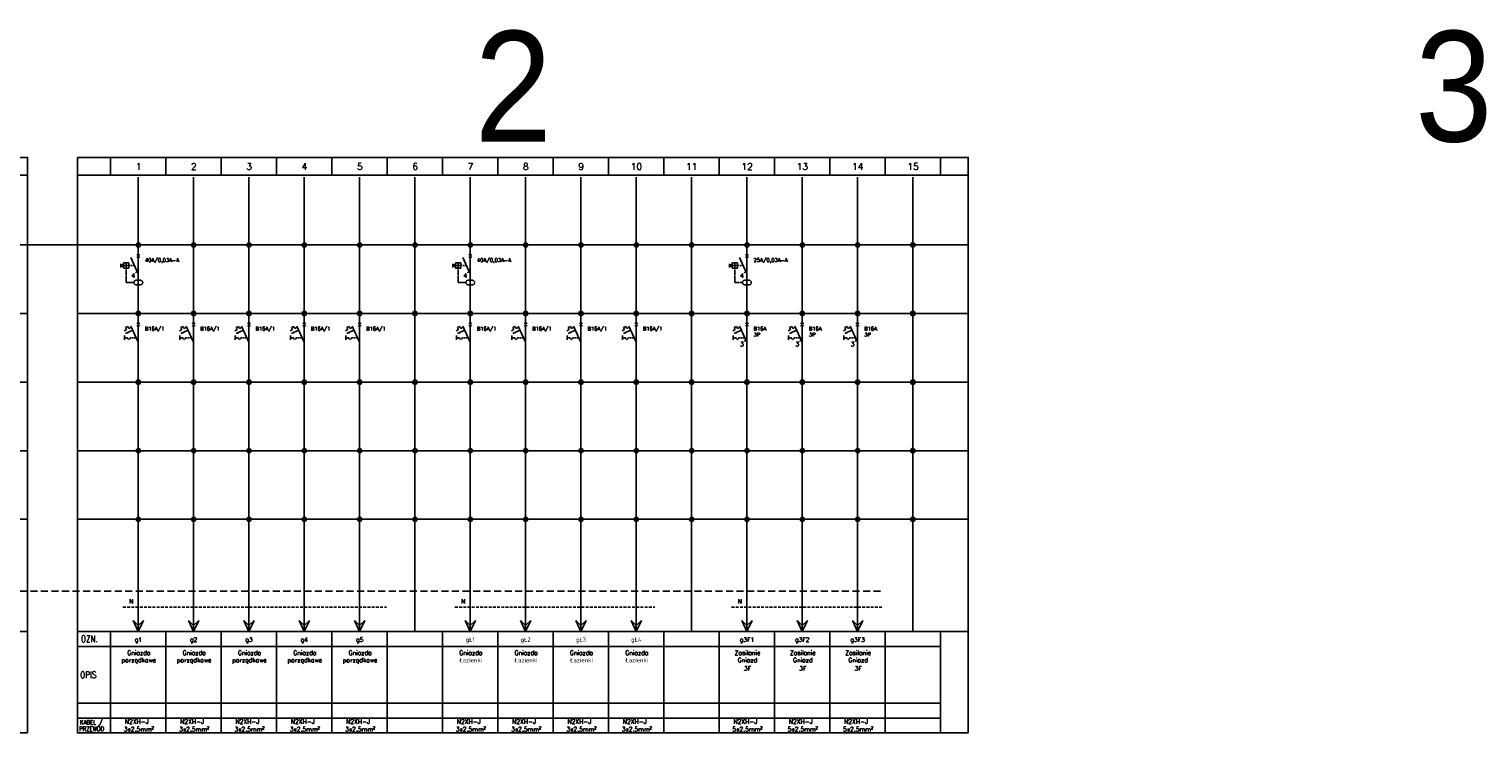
# Model space of a CAD drawing. Extents: x -286 to 6751, y -6190 to 318.
# Tile 2 of 7: x 403 to 1060, y 0 to 318. Entities that reach past the tile are written whole.
import ezdxf
from ezdxf.enums import TextEntityAlignment as Align

# ---------------------------------------------------------------- set-up
doc = ezdxf.new("R2010")
doc.units = 0
doc.linetypes.add('HIDDEN', pattern=[9.525, 6.35, -3.175])
doc.layers.get('defpoints').update_dxf_attribs({"color": 8})
for name, color, linetype in [('_HRS_E_Opis', 2, 'Continuous'), ('_HRS_E_Schematy', 2, 'Continuous'), ('_HRS_E_Tabelka', 10, 'Continuous'), ('schrack-additional', 7, 'Continuous'), ('schrack-descr', 7, 'Continuous'), ('SCHRACK_S', 1, 'Continuous')]:
    doc.layers.add(name, color=color, linetype=linetype)
doc.styles.add('_HRS_ARIAL', font='arial.ttf', dxfattribs={"width": 0.9})
doc.styles.add('_HRS_E_Styl_Standard', font='romans.shx')
doc.styles.get("Standard").update_dxf_attribs({"font": 'romans.shx'})
doc.styles.add('styl', font='romans.shx')

# ---------------------------------------------------------------- blocks, each defined once
blk = doc.blocks.new('szab')
for p, q in [((-190, 92.64), (-190, -59.54)), ((-162.5, 92.64), (-162.5, 62.04)), ((-137.5, 92.64), (-137.5, 62.04)), ((-112.5, 92.64), (-112.5, 62.04)), ((-87.5, 92.64), (-87.5, 62.04)), ((-62.5, 92.64), (-62.5, 62.04)), ((-37.5, 92.64), (-37.5, 62.04)), ((-12.5, 92.64), (-12.5, 62.04)), ((12.5, 92.64), (12.5, 62.04)), ((37.5, 92.64), (37.5, 62.04)), ((62.5, 92.64), (62.5, 62.04)), ((87.5, 92.64), (87.5, 62.04)), ((112.5, 92.64), (112.5, 62.04)), ((137.5, 92.64), (137.5, 62.04)), ((162.5, 92.64), (162.5, 62.04)), ((187.5, 92.64), (187.5, 62.04)), ((212.5, 92.64), (212.5, -59.54)), ((-162.5, 62.04), (-190, 62.04)), ((-137.5, 62.04), (-162.5, 62.04)), ((-162.5, 62.04), (-162.5, 31.02)), ((-112.5, 62.04), (-137.5, 62.04)), ((-137.5, 62.04), (-137.5, 31.02)), ((-87.5, 62.04), (-112.5, 62.04)), ((-112.5, 62.04), (-112.5, 31.02)), ((-62.5, 62.04), (-87.5, 62.04)), ((-87.5, 62.04), (-87.5, 31.02)), ((-37.5, 62.04), (-62.5, 62.04)), ((-62.5, 62.04), (-62.5, 31.02)), ((-12.5, 62.04), (-37.5, 62.04)), ((-37.5, 62.04), (-37.5, 31.02)), ((12.5, 62.04), (-12.5, 62.04)), ((-12.5, 62.04), (-12.5, 31.02)), ((37.5, 62.04), (12.5, 62.04)), ((12.5, 62.04), (12.5, 31.02)), ((37.5, 62.04), (37.5, 31.02)), ((62.5, 62.04), (37.5, 62.04)), ((87.5, 62.04), (62.5, 62.04)), ((62.5, 62.04), (62.5, 31.02)), ((112.5, 62.04), (87.5, 62.04)), ((87.5, 62.04), (87.5, 31.02)), ((137.5, 62.04), (112.5, 62.04)), ((112.5, 62.04), (112.5, 31.02)), ((162.5, 62.04), (137.5, 62.04)), ((137.5, 62.04), (137.5, 31.02)), ((187.5, 62.04), (162.5, 62.04)), ((162.5, 62.04), (162.5, 31.02)), ((187.5, 62.04), (187.5, 31.02)), ((212.5, 62.04), (187.5, 62.04)), ((-190, 38.52), (-190, -112.79)), ((212.5, 38.52), (212.5, -112.79)), ((-162.5, 31.02), (-190, 31.02)), ((-162.5, 31.02), (-162.5, 0)), ((-137.5, 31.02), (-162.5, 31.02)), ((-137.5, 31.02), (-137.5, 0)), ((-112.5, 31.02), (-137.5, 31.02)), ((-112.5, 31.02), (-112.5, 0)), ((-87.5, 31.02), (-112.5, 31.02)), ((-87.5, 31.02), (-87.5, 0)), ((-62.5, 31.02), (-87.5, 31.02)), ((-62.5, 31.02), (-62.5, 0)), ((-37.5, 31.02), (-62.5, 31.02)), ((-37.5, 31.02), (-37.5, 0)), ((-12.5, 31.02), (-37.5, 31.02)), ((-12.5, 31.02), (-12.5, 0)), ((12.5, 31.02), (-12.5, 31.02)), ((12.5, 31.02), (12.5, 0)), ((37.5, 31.02), (12.5, 31.02)), ((37.5, 31.02), (37.5, 0)), ((62.5, 31.02), (37.5, 31.02)), ((62.5, 31.02), (62.5, 0)), ((87.5, 31.02), (62.5, 31.02)), ((87.5, 31.02), (87.5, 0)), ((112.5, 31.02), (87.5, 31.02)), ((137.5, 31.02), (112.5, 31.02)), ((112.5, 31.02), (112.5, 0)), ((137.5, 31.02), (137.5, 0)), ((162.5, 31.02), (137.5, 31.02)), ((162.5, 31.02), (162.5, 0)), ((187.5, 31.02), (162.5, 31.02)), ((187.5, 31.02), (187.5, 0)), ((212.5, 31.02), (187.5, 31.02)), ((-162.5, 0), (-190, 0)), ((-162.5, 0), (-162.5, -31.02)), ((-137.5, 0), (-162.5, 0)), ((-137.5, 0), (-137.5, -31.02)), ((-112.5, 0), (-137.5, 0)), ((-112.5, 0), (-112.5, -31.02)), ((-87.5, 0), (-112.5, 0)), ((-87.5, 0), (-87.5, -31.02)), ((-62.5, 0), (-87.5, 0)), ((-62.5, 0), (-62.5, -31.02)), ((-37.5, 0), (-62.5, 0)), ((-37.5, 0), (-37.5, -31.02)), ((12.5, 0), (-12.5, 0)), ((12.5, 0), (12.5, -31.02)), ((37.5, 0), (12.5, 0)), ((37.5, 0), (37.5, -31.02)), ((87.5, 0), (62.5, 0)), ((87.5, 0), (87.5, -31.02)), ((112.5, 0), (87.5, 0)), ((137.5, 0), (112.5, 0)), ((112.5, 0), (112.5, -31.02)), ((137.5, 0), (137.5, -31.02)), ((162.5, 0), (137.5, 0)), ((162.5, 0), (162.5, -31.02)), ((187.5, 0), (162.5, 0)), ((187.5, 0), (187.5, -31.02)), ((212.5, 0), (187.5, 0)), ((-12.5, 0), (-37.5, 0)), ((-12.5, 0), (-12.5, -31.02)), ((62.5, 0), (37.5, 0)), ((62.5, 0), (62.5, -31.02)), ((-162.5, -31.02), (-190, -31.02)), ((-162.5, -31.02), (-162.5, -62.04)), ((-137.5, -31.02), (-162.5, -31.02)), ((-137.5, -31.02), (-137.5, -62.04)), ((-112.5, -31.02), (-137.5, -31.02)), ((-112.5, -31.02), (-112.5, -62.04)), ((-87.5, -31.02), (-112.5, -31.02)), ((-87.5, -31.02), (-87.5, -62.04)), ((-62.5, -31.02), (-87.5, -31.02)), ((-62.5, -31.02), (-62.5, -62.04)), ((-37.5, -31.02), (-62.5, -31.02)), ((-37.5, -31.02), (-37.5, -62.04)), ((-12.5, -31.02), (-37.5, -31.02)), ((-12.5, -31.02), (-12.5, -62.04)), ((12.5, -31.02), (-12.5, -31.02)), ((12.5, -31.02), (12.5, -62.04)), ((37.5, -31.02), (12.5, -31.02)), ((37.5, -31.02), (37.5, -62.04)), ((62.5, -31.02), (37.5, -31.02)), ((62.5, -31.02), (62.5, -62.04)), ((87.5, -31.02), (62.5, -31.02)), ((87.5, -31.02), (87.5, -62.04)), ((112.5, -31.02), (87.5, -31.02)), ((137.5, -31.02), (112.5, -31.02)), ((112.5, -31.02), (112.5, -62.04)), ((137.5, -31.02), (137.5, -62.04)), ((162.5, -31.02), (137.5, -31.02)), ((162.5, -31.02), (162.5, -62.04)), ((187.5, -31.02), (162.5, -31.02)), ((187.5, -31.02), (187.5, -62.04)), ((212.5, -31.02), (187.5, -31.02)), ((-162.5, -62.04), (-190, -62.04)), ((-162.5, -62.04), (-162.5, -112.79)), ((-137.5, -62.04), (-162.5, -62.04)), ((-137.5, -62.04), (-137.5, -112.79)), ((-112.5, -62.04), (-137.5, -62.04)), ((-112.5, -62.04), (-112.5, -112.79)), ((-87.5, -62.04), (-112.5, -62.04)), ((-87.5, -62.04), (-87.5, -112.79)), ((-62.5, -62.04), (-87.5, -62.04)), ((-62.5, -62.04), (-62.5, -112.79)), ((-37.5, -62.04), (-62.5, -62.04)), ((-37.5, -62.04), (-37.5, -112.79)), ((-12.5, -62.04), (-37.5, -62.04)), ((-12.5, -62.04), (-12.5, -112.79)), ((12.5, -62.04), (-12.5, -62.04)), ((12.5, -62.04), (12.5, -112.79)), ((37.5, -62.04), (12.5, -62.04)), ((37.5, -62.04), (37.5, -112.79)), ((62.5, -62.04), (37.5, -62.04)), ((62.5, -62.04), (62.5, -112.79)), ((87.5, -62.04), (62.5, -62.04)), ((87.5, -62.04), (87.5, -112.79)), ((112.5, -62.04), (87.5, -62.04)), ((137.5, -62.04), (112.5, -62.04)), ((112.5, -62.04), (112.5, -112.79)), ((137.5, -62.04), (137.5, -112.79)), ((162.5, -62.04), (137.5, -62.04)), ((162.5, -62.04), (162.5, -112.79)), ((187.5, -62.04), (162.5, -62.04)), ((187.5, -62.04), (187.5, -112.79)), ((212.5, -62.04), (187.5, -62.04))]:
    blk.add_line(p, q)
for centre in [(-162.5, 62.04), (-137.5, 62.04), (-112.5, 62.04), (-87.5, 62.04), (-62.5, 62.04), (-37.5, 62.04), (-12.5, 62.04), (12.5, 62.04), (37.5, 62.04), (62.5, 62.04), (87.5, 62.04), (112.5, 62.04), (137.5, 62.04), (162.5, 62.04), (187.5, 62.04), (-162.5, 31.02), (-137.5, 31.02), (-112.5, 31.02), (-87.5, 31.02), (-62.5, 31.02), (-37.5, 31.02), (-12.5, 31.02), (12.5, 31.02), (37.5, 31.02), (62.5, 31.02), (87.5, 31.02), (112.5, 31.02), (137.5, 31.02), (162.5, 31.02), (187.5, 31.02), (-162.5, 0), (-137.5, 0), (-112.5, 0), (-87.5, 0), (-62.5, 0), (-37.5, 0), (-12.5, 0), (12.5, 0), (37.5, 0), (62.5, 0), (87.5, 0), (112.5, 0), (137.5, 0), (162.5, 0), (187.5, 0), (-162.5, -31.02), (-137.5, -31.02), (-112.5, -31.02), (-87.5, -31.02), (-62.5, -31.02), (-37.5, -31.02), (-12.5, -31.02), (12.5, -31.02), (37.5, -31.02), (62.5, -31.02), (87.5, -31.02), (112.5, -31.02), (137.5, -31.02), (162.5, -31.02), (187.5, -31.02), (-162.5, -62.04), (-137.5, -62.04), (-112.5, -62.04), (-87.5, -62.04), (-62.5, -62.04), (-37.5, -62.04), (-12.5, -62.04), (12.5, -62.04), (37.5, -62.04), (62.5, -62.04), (87.5, -62.04), (112.5, -62.04), (137.5, -62.04), (162.5, -62.04), (187.5, -62.04)]:
    blk.add_circle(centre, 1)
blk = doc.blocks.new('Opis1')
at = {"layer": '_HRS_E_Tabelka'}
for points in [[(0, 45.91), (15, 45.91), (15, 39.18), (0, 39.18)], [(15, 45.91), (40, 45.91), (40, 39.18), (15, 39.18)], [(40, 45.91), (65, 45.91), (65, 39.18), (40, 39.18)], [(65, 45.91), (90, 45.91), (90, 39.18), (65, 39.18)], [(90, 45.91), (115, 45.91), (115, 39.18), (90, 39.18)], [(115, 45.91), (140, 45.91), (140, 39.18), (115, 39.18)], [(140, 45.91), (165, 45.91), (165, 39.18), (140, 39.18)], [(165, 45.91), (190, 45.91), (190, 39.18), (165, 39.18)], [(190, 45.91), (215, 45.91), (215, 39.18), (190, 39.18)], [(215, 45.91), (240, 45.91), (240, 39.18), (215, 39.18)], [(240, 45.91), (265, 45.91), (265, 39.18), (240, 39.18)], [(265, 45.91), (290, 45.91), (290, 39.18), (265, 39.18)], [(290, 45.91), (315, 45.91), (315, 39.18), (290, 39.18)], [(315, 45.91), (340, 45.91), (340, 39.18), (315, 39.18)], [(340, 45.91), (365, 45.91), (365, 39.18), (340, 39.18)], [(365, 45.91), (390, 45.91), (390, 39.18), (365, 39.18)], [(402.5, 0), (390, 0), (390, 45.91), (402.5, 45.91)], [(0, 39.18), (15, 39.18), (15, 13.46), (0, 13.46)], [(15, 39.18), (40, 39.18), (40, 13.46), (15, 13.46)], [(40, 39.18), (65, 39.18), (65, 13.46), (40, 13.46)], [(65, 39.18), (90, 39.18), (90, 13.46), (65, 13.46)], [(90, 39.18), (115, 39.18), (115, 13.46), (90, 13.46)], [(115, 39.18), (140, 39.18), (140, 13.46), (115, 13.46)], [(140, 39.18), (165, 39.18), (165, 13.46), (140, 13.46)], [(165, 39.18), (190, 39.18), (190, 13.46), (165, 13.46)], [(190, 39.18), (215, 39.18), (215, 13.46), (190, 13.46)], [(215, 39.18), (240, 39.18), (240, 13.46), (215, 13.46)], [(240, 39.18), (265, 39.18), (265, 13.46), (240, 13.46)], [(265, 39.18), (290, 39.18), (290, 13.46), (265, 13.46)], [(290, 39.18), (315, 39.18), (315, 13.46), (290, 13.46)], [(315, 39.18), (340, 39.18), (340, 13.46), (315, 13.46)], [(340, 39.18), (365, 39.18), (365, 13.46), (340, 13.46)], [(365, 39.18), (390, 39.18), (390, 13.46), (365, 13.46)], [(0, 13.46), (15, 13.46), (15, 6.73), (0, 6.73)], [(15, 13.46), (40, 13.46), (40, 6.73), (15, 6.73)], [(40, 13.46), (65, 13.46), (65, 6.73), (40, 6.73)], [(65, 13.46), (90, 13.46), (90, 6.73), (65, 6.73)], [(90, 13.46), (115, 13.46), (115, 6.73), (90, 6.73)], [(115, 13.46), (140, 13.46), (140, 6.73), (115, 6.73)], [(140, 13.46), (165, 13.46), (165, 6.73), (140, 6.73)], [(165, 13.46), (190, 13.46), (190, 6.73), (165, 6.73)], [(190, 13.46), (215, 13.46), (215, 6.73), (190, 6.73)], [(215, 13.46), (240, 13.46), (240, 6.73), (215, 6.73)], [(240, 13.46), (265, 13.46), (265, 6.73), (240, 6.73)], [(265, 13.46), (290, 13.46), (290, 6.73), (265, 6.73)], [(290, 13.46), (315, 13.46), (315, 6.73), (290, 6.73)], [(315, 13.46), (340, 13.46), (340, 6.73), (315, 6.73)], [(340, 13.46), (365, 13.46), (365, 6.73), (340, 6.73)], [(365, 13.46), (390, 13.46), (390, 6.73), (365, 6.73)], [(0, 6.73), (15, 6.73), (15, 0), (0, 0)], [(15, 6.73), (40, 6.73), (40, 0), (15, 0)], [(40, 6.73), (65, 6.73), (65, 0), (40, 0)], [(65, 6.73), (90, 6.73), (90, 0), (65, 0)], [(90, 6.73), (115, 6.73), (115, 0), (90, 0)], [(115, 6.73), (140, 6.73), (140, 0), (115, 0)], [(140, 6.73), (165, 6.73), (165, 0), (140, 0)], [(165, 6.73), (190, 6.73), (190, 0), (165, 0)], [(190, 6.73), (215, 6.73), (215, 0), (190, 0)], [(215, 6.73), (240, 6.73), (240, 0), (215, 0)], [(240, 6.73), (265, 6.73), (265, 0), (240, 0)], [(265, 6.73), (290, 6.73), (290, 0), (265, 0)], [(290, 6.73), (315, 6.73), (315, 0), (290, 0)], [(315, 6.73), (340, 6.73), (340, 0), (315, 0)], [(340, 6.73), (365, 6.73), (365, 0), (340, 0)], [(365, 6.73), (390, 6.73), (390, 0), (365, 0)]]:
    blk.add_lwpolyline(points, close=True, dxfattribs=at)
at = {"layer": '_HRS_E_Tabelka', "style": '_HRS_E_Styl_Standard', "width": 0.8}
for s, height, p in [('OZN.', 3, (5.43, 42.55)), ('OPIS', 3, (4.91, 26.32)), ('PRZEWÓD', 2, (6.4, 1.87)), ('KABEL /', 2, (6.25, 4.81))]:
    blk.add_text(s, height=height, rotation=359.99855, dxfattribs=at).set_placement(p, align=Align.MIDDLE_CENTER)
blk = doc.blocks.new('A$C5E6C5F13')
at = {"layer": '_HRS_E_Tabelka'}
for p, q in [((0, 0), (0, -222.4)), ((402.5, 0), (402.5, -222.4))]:
    blk.add_line(p, q, dxfattribs=at)
for points in [[(0, 8), (15, 8), (15, 0), (0, 0)], [(15, 8), (40, 8), (40, 0), (15, 0)], [(40, 8), (65, 8), (65, 0), (40, 0)], [(65, 8), (90, 8), (90, 0), (65, 0)], [(90, 8), (115, 8), (115, 0), (90, 0)], [(115, 8), (140, 8), (140, 0), (115, 0)], [(140, 8), (165, 8), (165, 0), (140, 0)], [(165, 8), (190, 8), (190, 0), (165, 0)], [(190, 8), (215, 8), (215, 0), (190, 0)], [(215, 8), (240, 8), (240, 0), (215, 0)], [(240, 8), (265, 8), (265, 0), (240, 0)], [(265, 8), (290, 8), (290, 0), (265, 0)], [(290, 8), (315, 8), (315, 0), (290, 0)], [(315, 8), (340, 8), (340, 0), (315, 0)], [(340, 8), (365, 8), (365, 0), (340, 0)], [(365, 8), (390, 8), (390, 0), (365, 0)], [(390, 8), (402.5, 8), (402.5, 0), (390, 0)]]:
    blk.add_lwpolyline(points, close=True, dxfattribs=at)
at = {"layer": '_HRS_E_Tabelka', "style": '_HRS_E_Styl_Standard'}
for s, p in [('1', (27.59, 3.85)), ('2', (52.59, 3.85)), ('3', (77.59, 3.85)), ('4', (102.59, 3.85)), ('5', (127.59, 3.85)), ('6', (152.59, 3.85)), ('7', (177.59, 3.85)), ('8', (202.59, 3.85)), ('9', (227.59, 3.85)), ('10', (252.59, 3.85)), ('11', (277.59, 3.85)), ('12', (302.59, 3.85)), ('13', (327.59, 3.85)), ('14', (352.59, 3.85)), ('15', (377.59, 3.85))]:
    blk.add_text(s, height=3, rotation=359.99855, dxfattribs=at).set_placement(p, align=Align.MIDDLE_CENTER)
blk = doc.blocks.new('*U69')
at = {"layer": '_HRS_E_Tabelka'}
for name, p in [('A$C5E6C5F13', (0, 252.35)), ('A$C5E6C5F13', (425, 252.35)), ('Opis1', (0, 0)), ('Opis1', (425, 0))]:
    blk.add_blockref(name, p, dxfattribs=at)
at = {"layer": 'defpoints'}
for p in [(190, 158.7), (615, 158.7)]:
    blk.add_blockref('szab', p, dxfattribs=at)
blk = doc.blocks.new('A$C20656D97')
at = {"layer": '_HRS_E_Schematy'}
for p, q in [((0, 0), (5, 2.31)), ((0, 0), (5, -2.31)), ((2.64, 0), (5, 2.31)), ((2.64, 0), (5, -2.31))]:
    blk.add_line(p, q, dxfattribs=at)
blk = doc.blocks.new('BS618116_s')
at = {"layer": 'SCHRACK_S'}
for p, q in [((0, -5), (0, 0)), ((0, -13), (0, -18))]:
    blk.add_line(p, q, dxfattribs=at)
at = {"layer": 'SCHRACK_S', "color": 4}
for p, q in [((-4.66, -5.84), (-5.75, -6.35)), ((-5.33, -7.26), (-5.75, -6.35)), ((-4.24, -6.75), (-4.66, -5.84)), ((-3.15, -6.24), (-4.24, -6.75)), ((-0.71, -5.71), (0.71, -4.29)), ((0.71, -5.71), (-0.71, -4.29)), ((-5.33, -7.26), (-6.41, -7.76)), ((-6.27, -9.97), (-6.27, -11.97)), ((-2.53, -7.58), (-5.79, -9.1))]:
    blk.add_line(p, q, dxfattribs=at)
at = {"layer": 'SCHRACK_S', "color": 1}
blk.add_line((-3.38, -5.75), (0, -13), dxfattribs=at)
at = {"layer": 'SCHRACK_S', "color": 4, "linetype": 'HIDDEN', "ltscale": 0.05}
for p, q in [((-4.84, -10.97), (-6.27, -10.97)), ((-4.27, -11.97), (-4.84, -10.97)), ((-4.27, -11.97), (-3.69, -10.97))]:
    blk.add_line(p, q, dxfattribs=at)
at = {"layer": 'SCHRACK_S', "color": 4, "linetype": 'HIDDEN', "ltscale": 0.1}
blk.add_line((-3.69, -10.97), (-0.95, -10.97), dxfattribs=at)
at = {"layer": 'SCHRACK_S', "color": 4}
blk.add_lwpolyline([(-5.79, -9.1, 0, 1, 0), (-4.7, -8.59, 1, 1, 0)], format="xyseb", dxfattribs=at)
at = {"layer": 'schrack-additional', "style": 'styl', "flags": 8}
blk.add_attdef('ADDITIONAL', (3, -13.1), '', height=1.7, dxfattribs=at)
at = {"layer": 'schrack-descr', "style": 'styl', "flags": 8}
blk.add_attdef('DESCRIPTION', (3, -7.7), '', height=1.7, dxfattribs=at)
blk = doc.blocks.new('BD604103_s')
at = {"layer": 'SCHRACK_S', "color": 1}
for p, q in [((-3.38, -5.75), (0, -13)), ((0, -18), (0, -21))]:
    blk.add_line(p, q, dxfattribs=at)
at = {"layer": 'SCHRACK_S', "color": 4}
for p, q in [((-0.71, -5.71), (0.71, -4.29)), ((0.71, -5.71), (-0.71, -4.29)), ((-7.86, -8.55), (-7.86, -10.2)), ((-6.62, -9.07), (-7.86, -9.07)), ((-6.62, -9.68), (-7.86, -9.68)), ((-4.22, -8.17), (-6.62, -8.17)), ((-6.62, -8.17), (-6.62, -10.57)), ((-4.22, -9.37), (-6.62, -9.37)), ((-4.22, -10.57), (-6.62, -10.57)), ((-5.42, -8.17), (-5.42, -10.57)), ((-4.22, -8.17), (-4.22, -10.57)), ((-1.22, -12.6), (0.19, -11.18))]:
    blk.add_line(p, q, dxfattribs=at)
at = {"layer": 'SCHRACK_S'}
for p, q in [((0, -5), (0, 0)), ((0, -13), (0, -18))]:
    blk.add_line(p, q, dxfattribs=at)
at = {"layer": 'SCHRACK_S', "color": 4, "linetype": 'HIDDEN', "ltscale": 0.05}
for p, q in [((-5.42, -10.57), (-5.42, -17.01)), ((-2, -17.01), (-5.42, -17.01)), ((-1.01, -16), (1, -16)), ((-0.98, -18), (1, -18))]:
    blk.add_line(p, q, dxfattribs=at)
at = {"layer": 'SCHRACK_S', "color": 4, "linetype": 'HIDDEN', "ltscale": 0.1}
blk.add_line((-4.22, -9.37), (-1.69, -9.37), dxfattribs=at)
at = {"layer": 'SCHRACK_S', "color": 4, "const_width": 0.2}
blk.add_lwpolyline([(-2.1, -17.01, 1), (-1.9, -17.01, 1)], format="xyb", close=True, dxfattribs=at)
at = {"layer": 'SCHRACK_S', "color": 4, "linetype": 'HIDDEN', "ltscale": 0.05}
for centre, start, end in [((-1, -17), 89.60698, 271.34389), ((1, -17), 269.99203, 90.00068)]:
    blk.add_arc(centre, 1, start, end, dxfattribs=at)
at = {"layer": 'schrack-additional', "style": 'styl', "flags": 8}
blk.add_attdef('ADDITIONAL', (3, -13.1), '', height=1.7, dxfattribs=at)
at = {"layer": 'schrack-descr', "style": 'styl', "flags": 8}
blk.add_attdef('DESCRIPTION', (3, -7.7), '', height=1.7, dxfattribs=at)
at = {"layer": 'SCHRACK_S', "color": 4}
blk.add_text('4', height=2, dxfattribs=at).set_placement((-3.12, -14.87))
blk = doc.blocks.new('BS618306_s')
at = {"layer": 'SCHRACK_S'}
for p, q in [((0, -5), (0, 0)), ((0, -13), (0, -18))]:
    blk.add_line(p, q, dxfattribs=at)
at = {"layer": 'SCHRACK_S', "color": 4}
for p, q in [((-4.66, -5.84), (-5.75, -6.35)), ((-5.33, -7.26), (-5.75, -6.35)), ((-4.24, -6.75), (-4.66, -5.84)), ((-3.15, -6.24), (-4.24, -6.75)), ((-0.71, -5.71), (0.71, -4.29)), ((0.71, -5.71), (-0.71, -4.29)), ((-5.33, -7.26), (-6.41, -7.76)), ((-6.27, -9.97), (-6.27, -11.97)), ((-2.53, -7.58), (-5.79, -9.1)), ((-1.22, -12.6), (0.19, -11.18))]:
    blk.add_line(p, q, dxfattribs=at)
at = {"layer": 'SCHRACK_S', "color": 1}
blk.add_line((-3.38, -5.75), (0, -13), dxfattribs=at)
at = {"layer": 'SCHRACK_S', "color": 4, "linetype": 'HIDDEN', "ltscale": 0.05}
for p, q in [((-4.84, -10.97), (-6.27, -10.97)), ((-4.27, -11.97), (-4.84, -10.97)), ((-4.27, -11.97), (-3.69, -10.97))]:
    blk.add_line(p, q, dxfattribs=at)
at = {"layer": 'SCHRACK_S', "color": 4, "linetype": 'HIDDEN', "ltscale": 0.1}
blk.add_line((-3.69, -10.97), (-0.95, -10.97), dxfattribs=at)
at = {"layer": 'SCHRACK_S', "color": 4}
blk.add_lwpolyline([(-5.79, -9.1, 0, 1, 0), (-4.7, -8.59, 1, 1, 0)], format="xyseb", dxfattribs=at)
at = {"layer": 'schrack-additional', "style": 'styl', "flags": 8}
blk.add_attdef('ADDITIONAL', (3, -13.1), '', height=1.7, dxfattribs=at)
at = {"layer": 'schrack-descr', "style": 'styl', "flags": 8}
blk.add_attdef('DESCRIPTION', (3, -7.7), '', height=1.7, dxfattribs=at)
at = {"layer": 'SCHRACK_S', "color": 4}
blk.add_text('3', height=2, dxfattribs=at).set_placement((-3.12, -14.87))

msp = doc.modelspace()

# ---------------------------------------------------------------- linework, layer by layer
at = {"layer": '_HRS_E_Schematy'}
for p, q in [((742.967, 220.749), (227.5, 220.749)), ((717.967, 220.749), (717.967, 220.749)), ((742.967, 220.749), (742.967, 220.749)), ((452.5, 199.749), (452.5, 189.727)), ((602.5, 199.749), (602.5, 189.727)), ((727.5, 199.749), (727.5, 189.727)), ((452.5, 189.727), (552.5, 189.727)), ((602.5, 189.727), (677.5, 189.727)), ((727.5, 189.727), (777.5, 189.727)), ((452.5, 171.727), (452.5, 45.911)), ((477.5, 171.727), (477.5, 45.911)), ((502.5, 171.727), (502.5, 45.911)), ((527.5, 171.727), (527.5, 45.911)), ((552.5, 171.727), (552.5, 45.911)), ((602.5, 171.727), (602.5, 45.911)), ((627.5, 171.727), (627.5, 45.911)), ((652.5, 171.727), (652.5, 45.911)), ((677.5, 171.727), (677.5, 45.911)), ((727.5, 171.727), (727.5, 45.911)), ((752.5, 171.727), (752.5, 45.911)), ((777.5, 171.727), (777.5, 45.911))]:
    msp.add_line(p, q, dxfattribs=at)
at = {"layer": '_HRS_E_Schematy', "color": 3, "linetype": 'HIDDEN', "ltscale": 0.5}
msp.add_line((27.5, 64.139), (788.212, 64.139), dxfattribs=at)
at = {"layer": '_HRS_E_Schematy', "color": 5, "linetype": 'HIDDEN', "ltscale": 0.2}
for p, q in [((445.595, 56.95), (564.623, 56.95)), ((595.595, 56.95), (685.878, 56.95)), ((720.595, 56.95), (788.426, 56.95))]:
    msp.add_line(p, q, dxfattribs=at)

# ---------------------------------------------------------------- block references
at = {"layer": '_HRS_E_Schematy'}
ref = msp.add_blockref('BD604103_s', (452.5, 220.749), dxfattribs=at)
ref.add_attrib('DESCRIPTION', '40A/0,03A-A', (455.5, 213.049), dxfattribs={"layer": 'schrack-descr', "height": 1.7, "style": 'styl', "flags": 8})
ref = msp.add_blockref('BD604103_s', (602.5, 220.749), dxfattribs=at)
ref.add_attrib('DESCRIPTION', '40A/0,03A-A', (605.5, 213.049), dxfattribs={"layer": 'schrack-descr', "height": 1.7, "style": 'styl', "flags": 8})
ref = msp.add_blockref('BD604103_s', (727.5, 220.749), dxfattribs=at)
ref.add_attrib('DESCRIPTION', '25A/0,03A-A', (730.5, 213.049), dxfattribs={"layer": 'schrack-descr', "height": 1.7, "style": 'styl', "flags": 8})
ref = msp.add_blockref('BS618116_s', (452.5, 189.727), dxfattribs=at)
ref.add_attrib('DESCRIPTION', 'B16A/1', (455.5, 182.027), dxfattribs={"layer": 'schrack-descr', "height": 1.7, "style": 'styl', "flags": 8})
ref = msp.add_blockref('BS618116_s', (477.5, 189.727), dxfattribs=at)
ref.add_attrib('DESCRIPTION', 'B16A/1', (480.5, 182.027), dxfattribs={"layer": 'schrack-descr', "height": 1.7, "style": 'styl', "flags": 8})
ref = msp.add_blockref('BS618116_s', (502.5, 189.727), dxfattribs=at)
ref.add_attrib('DESCRIPTION', 'B16A/1', (505.5, 182.027), dxfattribs={"layer": 'schrack-descr', "height": 1.7, "style": 'styl', "flags": 8})
ref = msp.add_blockref('BS618116_s', (527.5, 189.727), dxfattribs=at)
ref.add_attrib('DESCRIPTION', 'B16A/1', (530.5, 182.027), dxfattribs={"layer": 'schrack-descr', "height": 1.7, "style": 'styl', "flags": 8})
ref = msp.add_blockref('BS618116_s', (552.5, 189.727), dxfattribs=at)
ref.add_attrib('DESCRIPTION', 'B16A/1', (555.5, 182.027), dxfattribs={"layer": 'schrack-descr', "height": 1.7, "style": 'styl', "flags": 8})
ref = msp.add_blockref('BS618116_s', (602.5, 189.727), dxfattribs=at)
ref.add_attrib('DESCRIPTION', 'B16A/1', (605.5, 182.027), dxfattribs={"layer": 'schrack-descr', "height": 1.7, "style": 'styl', "flags": 8})
ref = msp.add_blockref('BS618116_s', (627.5, 189.727), dxfattribs=at)
ref.add_attrib('DESCRIPTION', 'B16A/1', (630.5, 182.027), dxfattribs={"layer": 'schrack-descr', "height": 1.7, "style": 'styl', "flags": 8})
ref = msp.add_blockref('BS618116_s', (652.5, 189.727), dxfattribs=at)
ref.add_attrib('DESCRIPTION', 'B16A/1', (655.5, 182.027), dxfattribs={"layer": 'schrack-descr', "height": 1.7, "style": 'styl', "flags": 8})
ref = msp.add_blockref('BS618116_s', (677.5, 189.727), dxfattribs=at)
ref.add_attrib('DESCRIPTION', 'B16A/1', (680.5, 182.027), dxfattribs={"layer": 'schrack-descr', "height": 1.7, "style": 'styl', "flags": 8})
ref = msp.add_blockref('BS618306_s', (727.5, 189.727), dxfattribs=at)
ref.add_attrib('DESCRIPTION', 'B16A', (730.5, 182.027), dxfattribs={"layer": 'schrack-descr', "height": 1.7, "style": 'styl', "flags": 8})
ref.add_attrib('ADDITIONAL', '3P', (730.5, 179.327), dxfattribs={"layer": 'schrack-additional', "height": 1.7, "style": 'styl', "flags": 8})
ref = msp.add_blockref('BS618306_s', (752.5, 189.727), dxfattribs=at)
ref.add_attrib('DESCRIPTION', 'B16A', (755.5, 182.027), dxfattribs={"layer": 'schrack-descr', "height": 1.7, "style": 'styl', "flags": 8})
ref.add_attrib('ADDITIONAL', '3P', (755.5, 179.327), dxfattribs={"layer": 'schrack-additional', "height": 1.7, "style": 'styl', "flags": 8})
ref = msp.add_blockref('BS618306_s', (777.5, 189.727), dxfattribs=at)
ref.add_attrib('DESCRIPTION', 'B16A', (780.5, 182.027), dxfattribs={"layer": 'schrack-descr', "height": 1.7, "style": 'styl', "flags": 8})
ref.add_attrib('ADDITIONAL', '3P', (780.5, 179.327), dxfattribs={"layer": 'schrack-additional', "height": 1.7, "style": 'styl', "flags": 8})
at = {"layer": '_HRS_E_Schematy', "xscale": -1, "rotation": 270}
for p in [(452.5, 45.911), (477.5, 45.911), (502.5, 45.911), (527.5, 45.911), (552.5, 45.911), (602.5, 45.911), (627.5, 45.911), (652.5, 45.911), (677.5, 45.911), (727.5, 45.911), (752.5, 45.911), (777.5, 45.911)]:
    msp.add_blockref('A$C20656D97', p, dxfattribs=at)
at = {"layer": '_HRS_E_Tabelka'}
msp.add_blockref('*U69', (0, 0), dxfattribs=at)

# ---------------------------------------------------------------- texts
at = {"layer": '_HRS_E_Opis', "style": '_HRS_E_Styl_Standard'}
for s, p in [('N', (449.297, 59.565)), ('N', (599.297, 59.565)), ('N', (724.297, 59.565)), ('g1', (452.5, 42.211)), ('g2', (477.5, 42.211)), ('g3', (502.5, 42.211)), ('g4', (527.5, 42.211)), ('g5', (552.5, 42.211)), ('gŁ1', (602.5, 42.211)), ('gŁ2', (627.5, 42.211)), ('gŁ3', (652.5, 42.211)), ('gŁ4', (677.5, 42.211)), ('g3F1', (727.5, 42.211)), ('g3F2', (752.5, 42.211)), ('g3F3', (777.5, 42.211)), ('porządkowe', (452.748, 32.947)), ('Gniazda', (452.748, 36.261)), ('porządkowe', (477.748, 32.947)), ('Gniazda', (477.748, 36.261)), ('porządkowe', (502.748, 32.947)), ('Gniazda', (502.748, 36.261)), ('porządkowe', (527.748, 32.947)), ('Gniazda', (527.748, 36.261)), ('porządkowe', (552.748, 32.947)), ('Gniazda', (552.748, 36.261)), ('Łazienki', (602.748, 32.947)), ('Gniazda', (602.748, 36.261)), ('Łazienki', (627.748, 32.947)), ('Gniazda', (627.748, 36.261)), ('Łazienki', (652.748, 32.947)), ('Gniazda', (652.748, 36.261)), ('Łazienki', (677.748, 32.947)), ('Gniazda', (677.748, 36.261)), ('Zasilanie', (727.748, 36.261)), ('Gniazd', (727.748, 32.947)), ('Zasilanie', (752.748, 36.261)), ('Gniazd', (752.748, 32.947)), ('Zasilanie', (777.748, 36.261)), ('Gniazd', (777.748, 32.947)), ('3F', (727.748, 29.215)), ('3F', (752.748, 29.215)), ('3F', (777.748, 29.215)), ('3x2,5mm²', (452.748, 1.707)), ('N2XH-J ', (452.5, 5.165)), ('3x2,5mm²', (477.748, 1.707)), ('N2XH-J ', (477.5, 5.165)), ('3x2,5mm²', (502.748, 1.707)), ('N2XH-J ', (502.5, 5.165)), ('3x2,5mm²', (527.748, 1.707)), ('N2XH-J ', (527.5, 5.165)), ('3x2,5mm²', (552.748, 1.707)), ('N2XH-J ', (552.5, 5.165)), ('3x2,5mm²', (602.748, 1.707)), ('N2XH-J ', (602.5, 5.165)), ('3x2,5mm²', (627.748, 1.707)), ('N2XH-J ', (627.5, 5.165)), ('3x2,5mm²', (652.748, 1.707)), ('N2XH-J ', (652.5, 5.165)), ('3x2,5mm²', (677.748, 1.707)), ('N2XH-J ', (677.5, 5.165)), ('5x2,5mm²', (727.748, 1.707)), ('N2XH-J ', (727.5, 5.165)), ('5x2,5mm²', (752.748, 1.707)), ('N2XH-J ', (752.5, 5.165)), ('5x2,5mm²', (777.748, 1.707)), ('N2XH-J ', (777.5, 5.165))]:
    msp.add_text(s, height=2, rotation=359.998551, dxfattribs=at).set_placement(p, align=Align.MIDDLE_CENTER)
at = {"layer": 'defpoints', "color": 2, "style": '_HRS_ARIAL', "width": 0.9}
for s, p in [('2', (604.423, 267.514)), ('3', (1029.423, 267.514))]:
    msp.add_text(s, height=50, rotation=360, dxfattribs=at).set_placement(p)

doc.saveas('drawing.dxf')
